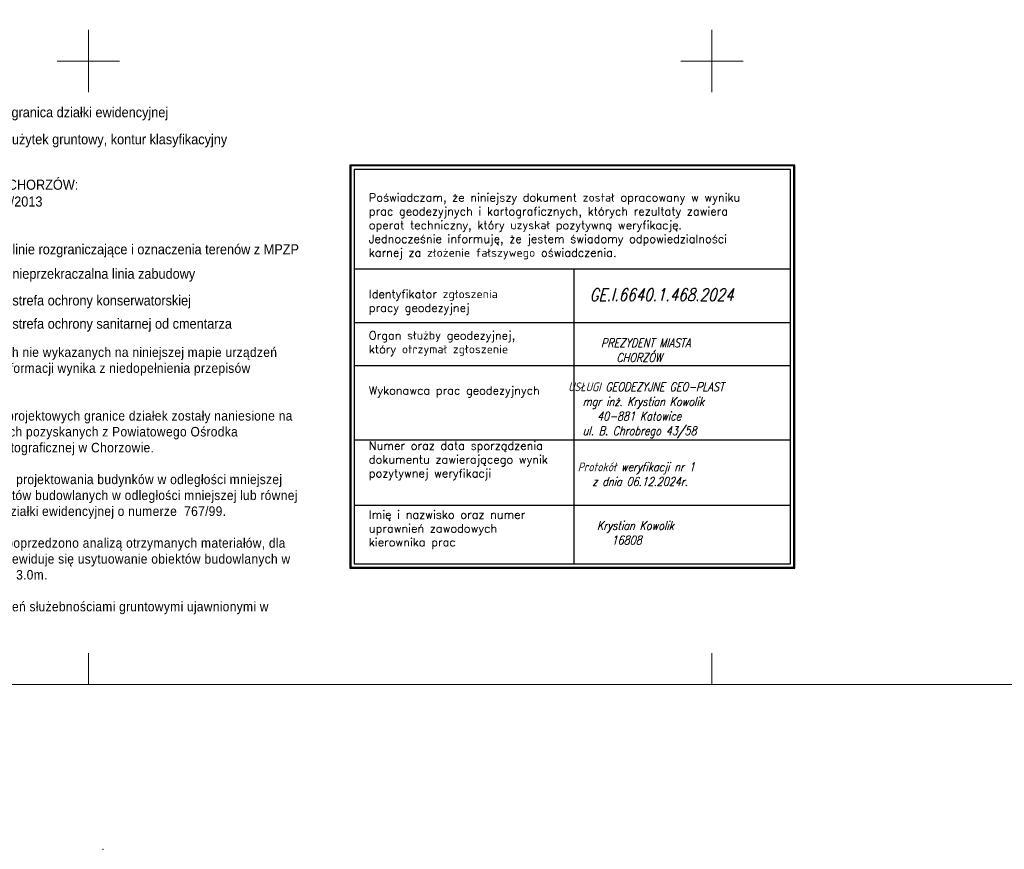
# Model space of a CAD drawing. Header units: metres. Extents: x 6567444 to 13135881, y 5574237 to 11149086.
# Tile 4 of 212: x 6567844 to 6567923, y 5574237 to 5574303. Entities that reach past the tile are written whole.
import ezdxf
from ezdxf.enums import TextEntityAlignment as Align

# ---------------------------------------------------------------- set-up
doc = ezdxf.new("R2010")
doc.units = ezdxf.units.M
doc.set_wipeout_variables(frame=1)
for name, pattern in [('_MDCP$0$4 2', [6, 4, -2]), ('_MDCP$0$EGBK02', [4, 1.5, -0.5, 1.5, -0.5]), ('GE.I.6640.1.468.2024_MDCP_dodatkowe pomiary_12.03.2026$0$4 2', [6, 4, -2]), ('GE.I.6640.1.468.2024_MDCP_dodatkowe pomiary_12.03.2026$0$EGBK02', [4, 1.5, -0.5, 1.5, -0.5])]:
    doc.linetypes.add(name, pattern=pattern)
for name, color, linetype, lineweight in [('_MDCP$0$00_Klauzula_2020', 7, 'Continuous', 20), ('_MDCP$0$0_OPIS_MAPA', 7, 'Continuous', 20), ('_MDCP$0$EGB_DzialkaEwidencyjna', 7, 'Continuous', 18), ('_MDCP$0$MP_LINIE_REGULAC', 135, 'Continuous', 40), ('_MDCP$0$PARRA', 7, 'Continuous', 13), ('_MDCP$0$Powiaty', 7, 'Continuous', 0), ('_MDCP$0$Wymiarowanie', 7, 'Continuous', 20), ('_MDCP$1$PARSI', 7, 'Continuous', 20), ('GE.I.6640.1.468.2024_MDCP_dodatkowe pomiary_12.03.2026$0$00_Klauzula_2020', 7, 'Continuous', 20), ('GE.I.6640.1.468.2024_MDCP_dodatkowe pomiary_12.03.2026$0$0_OPIS_MAPA', 7, 'Continuous', 20), ('GE.I.6640.1.468.2024_MDCP_dodatkowe pomiary_12.03.2026$0$EGB_DzialkaEwidencyjna', 7, 'Continuous', 18), ('GE.I.6640.1.468.2024_MDCP_dodatkowe pomiary_12.03.2026$0$MP_LINIE_REGULAC', 135, 'Continuous', 40), ('GE.I.6640.1.468.2024_MDCP_dodatkowe pomiary_12.03.2026$0$PARRA', 7, 'Continuous', 13), ('GE.I.6640.1.468.2024_MDCP_dodatkowe pomiary_12.03.2026$0$PARSI', 7, 'Continuous', 20), ('GE.I.6640.1.468.2024_MDCP_dodatkowe pomiary_12.03.2026$0$Powiaty', 7, 'Continuous', 0), ('GE.I.6640.1.468.2024_MDCP_dodatkowe pomiary_12.03.2026$0$Wymiarowanie', 7, 'Continuous', 20)]:
    doc.layers.add(name, color=color, linetype=linetype, lineweight=lineweight)
doc.layers.add('_MDCP$0$Kontury klasyfikacyjne', color=7, linetype='Continuous', lineweight=0, true_color=0x24bc24)
doc.layers.add('GE.I.6640.1.468.2024_MDCP_dodatkowe pomiary_12.03.2026$0$Kontury klasyfikacyjne', color=7, linetype='Continuous', lineweight=0, true_color=0x24bc24)
doc.layers.add('_MDCP$0$LINIE_KANAL', color=7, linetype='Continuous')
doc.layers.add('GE.I.6640.1.468.2024_MDCP_dodatkowe pomiary_12.03.2026$0$LINIE_KANAL', color=7, linetype='Continuous')
doc.styles.add('_MDCP$0$BDOT', font='arial.ttf', dxfattribs={"width": 0.9})
doc.styles.add('_MDCP$0$STANDARD', font='simplex.shx')
doc.styles.add('GE.I.6640.1.468.2024_MDCP_dodatkowe pomiary_12.03.2026$0$BDOT', font='arial.ttf', dxfattribs={"width": 0.9})
doc.styles.add('GE.I.6640.1.468.2024_MDCP_dodatkowe pomiary_12.03.2026$0$STANDARD', font='simplex.shx')
doc.linetypes.add('_MDCP$0$MPNLZ', pattern='A,6,-2,[35,msgB.shx,S=0.016,R=0,X=-1,Y=0],6', length=14)
doc.linetypes.add('_MDCP$0$MPSTO', pattern='A,5,[38,msgB.shx,S=0.1,R=180,X=0,Y=0],5', length=10)
doc.linetypes.add('GE.I.6640.1.468.2024_MDCP_dodatkowe pomiary_12.03.2026$0$MPNLZ', pattern='A,6,-2,[35,msgB.shx,S=0.016,R=0,X=-1,Y=0],6', length=14)
doc.linetypes.add('GE.I.6640.1.468.2024_MDCP_dodatkowe pomiary_12.03.2026$0$MPSTO', pattern='A,5,[38,msgB.shx,S=0.1,R=180,X=0,Y=0],5', length=10)

# ---------------------------------------------------------------- blocks, each defined once
blk = doc.blocks.new('_MDCP$0$L_0_02_1')
at = {"color": 0}
blk.add_point((0, 0), dxfattribs=at)
blk = doc.blocks.new('_MDCP$0$L_0_02_2')
at = {"color": 0}
blk.add_point((0, 0), dxfattribs=at)
blk = doc.blocks.new('_MDCP$0$mzsk_3')
at = {"layer": '_MDCP$1$PARSI', "color": 0}
for p, q in [((-5, 0), (5, 0)), ((0, -5), (0, 0))]:
    blk.add_line(p, q, dxfattribs=at)
blk = doc.blocks.new('_MDCP$1$mzsk')
at = {"layer": '_MDCP$1$PARSI', "color": 0}
for p, q in [((0, -5), (0, 5)), ((5, 0), (-5, 0))]:
    blk.add_line(p, q, dxfattribs=at)
blk = doc.blocks.new('_MDCP$0$OPIS_2')
at = {"layer": '_MDCP$0$EGB_DzialkaEwidencyjna', "color": 18, "linetype": 'Continuous', "lineweight": 25, "true_color": 0x000000}
blk.add_lwpolyline([(6522644.084, 5591488.507), (6522656.807, 5591488.514)], dxfattribs=at)
at = {"layer": '_MDCP$0$Kontury klasyfikacyjne', "color": 82, "linetype": '_MDCP$0$EGBK02', "lineweight": 25, "ltscale": 2, "true_color": 0x24bc24}
blk.add_lwpolyline([(6522644.125, 5591486.102), (6522656.849, 5591486.108)], dxfattribs=at)
at = {"layer": '_MDCP$0$MP_LINIE_REGULAC', "lineweight": 40}
blk.add_lwpolyline([(6522644.338, 5591476.406), (6522657.088, 5591476.413)], dxfattribs=at)
at = {"layer": '_MDCP$0$MP_LINIE_REGULAC', "linetype": '_MDCP$0$MPNLZ', "flags": 128}
blk.add_lwpolyline([(6522644.338, 5591474.23), (6522657.088, 5591474.237)], dxfattribs=at)
at = {"layer": '_MDCP$0$MP_LINIE_REGULAC', "linetype": '_MDCP$0$4 2', "lineweight": 40}
for points in [[(6522644.338, 5591472.003), (6522657.088, 5591472.01)], [(6522644.338, 5591469.93), (6522657.088, 5591469.936)]]:
    blk.add_lwpolyline(points, dxfattribs=at)
at = {"layer": '_MDCP$0$MP_LINIE_REGULAC', "linetype": '_MDCP$0$MPSTO', "flags": 128}
blk.add_lwpolyline([(6522644.338, 5591472.003), (6522657.088, 5591472.01)], dxfattribs=at)
at = {"layer": '_MDCP$0$0_OPIS_MAPA', "style": '_MDCP$0$BDOT', "width": 0.9}
for s, p in [('OZNACZENIA', (6522639.972, 5591492.379)), ('granica działki ewidencyjnej', (6522658.543, 5591488.41)), ('użytek gruntowy, kontur klasyfikacyjny', (6522658.584, 5591486.004)), ('                        linie rozgraniczające i oznaczenia terenów z MPZP', (6522651.081, 5591476.196)), ('                        nieprzekraczalna linia zabudowy', (6522651.081, 5591474.02)), ('                        strefa ochrony konserwatorskiej', (6522651.081, 5591471.642)), ('                        strefa ochrony konserwatorskiej', (6522651.081, 5591471.642)), ('                        strefa ochrony sanitarnej od cmentarza', (6522651.081, 5591469.568))]:
    blk.add_text(s, height=0.9, dxfattribs=at).set_placement(p)
at = {"layer": '_MDCP$0$0_OPIS_MAPA', "insert": (6522644.257, 5591482.853), "char_height": 0.9, "width": 39.8475, "attachment_point": 1, "style": '_MDCP$0$BDOT'}
blk.add_mtext('UCHWAŁY RADY MIASTA CHORZÓW:\\PNR XXII/430/2024, XXX/521/2013', dxfattribs=at)
at = {"layer": '_MDCP$0$MP_LINIE_REGULAC', "style": '_MDCP$0$STANDARD', "width": 0.75}
blk.add_text('51KD 1/2', height=1, dxfattribs=at).set_placement((6522650.339, 5591477.475), align=Align.MIDDLE)
blk = doc.blocks.new('_MDCP$0$opis2')
at = {"xscale": 1.2, "yscale": 1.2, "zscale": 1.2}
blk.add_blockref('_MDCP$0$OPIS_2', (-1266143.66, -1058587.24), dxfattribs=at)
at = {"layer": '_MDCP$0$Powiaty', "insert": (6561027.86, 5651174.24), "char_height": 1.02, "width": 49.4587, "attachment_point": 1, "style": '_MDCP$0$BDOT'}
blk.add_mtext('\\A1;{\\T1.05;Nie wyklucza się istnienia innych nie wykazanych na niniejszej mapie urządzeń podziemnych, o których brak informacji wynika z niedopełnienia przepisów zgłoszenia do inwentaryzacji. \\P\\PWykazane na mapie do celów projektowych granice działek zostały naniesione na podstawie danych ewidencyjnych pozyskanych z Powiatowego Ośrodka Dokumentacji  Geodezyjno-Kartograficznej w Chorzowie. \\P\\PNiniejsza mapa może służyć do projektowania budynków w odległości mniejszej lub równej 4m lub  innych obiektów budowlanych w odległości mniejszej lub równej 3m od granicy przedmiotowej działki ewidencyjnej o numerze  767/99.\\P\\H1x;\\PSporządzenie niniejszej mapy poprzedzono analizą otrzymanych materiałów, dla odcinków granic dla których przewiduje się usytuowanie obiektów budowlanych w odległości mniejszej  lub równej 3.0m.\\P\\POdstąpiono od ustalenia obciążeń służebnościami gruntowymi ujawnionymi w księgach wieczystych.}', dxfattribs=at)
blk = doc.blocks.new('_MDCP$0$A$C30FC302C')
at = {"color": 1, "linetype": 'Continuous', "lineweight": 25}
for p, q in [((0.42, 36.08), (53.13, 36.08)), ((26.96, 36.08), (26.96, 0.42)), ((0.42, 29.59), (53.13, 29.59)), ((0.42, 24.4), (53.13, 24.4)), ((0.42, 15.43), (53.13, 15.43)), ((0.42, 7.5), (53.13, 7.5))]:
    blk.add_line(p, q, dxfattribs=at)
at = {"color": 1, "linetype": 'Continuous', "lineweight": 30}
for points in [[(-0.1, -0.1), (53.66, -0.1), (53.66, 48.64), (-0.1, 48.64)], [(0, 0), (53.56, 0), (53.56, 48.54), (0, 48.54)], [(0, 0), (53.56, 0), (53.56, 48.54), (0, 48.54)]]:
    blk.add_lwpolyline(points, close=True, dxfattribs=at)
at = {"color": 1, "linetype": 'Continuous', "lineweight": 25}
blk.add_lwpolyline([(0.42, 0.42), (53.13, 0.42), (53.13, 48.11), (0.42, 48.11)], close=True, dxfattribs=at)
at = {"linetype": 'Continuous', "lineweight": -2, "attachment_point": 1, "style": '_MDCP$0$STANDARD'}
for s, insert, char_height, width in [('{\\C1;Poświadczam, że niniejszy dokument został opracowany w wyniku prac geodezyjnych i kartograficznych, których rezultaty zawiera operat techniczny, który uzyskał pozytywną weryfikację. Jednocześnie informuję, że jestem świadomy odpowiedzialności karnej za złożenie fałszywego oświadczenia.\\P\\P\\PIdentyfikator zgłoszenia \\Ppracy geodezyjnej\\P\\POrgan służby geodezyjnej, \\Pktóry otrzymał zgłoszenie\\P\\P\\PWykonawca prac geodezyjnych\\P \\P\\P\\PNumer oraz data sporządzenia \\Pdokumentu zawierającego wynik \\Ppozytywnej weryfikacji\\P\\P\\PImię i nazwisko oraz numer \\Puprawnień zawodowych \\Pkierownika prac}', (2.18, 45.21), 1, 48.7221), ('{\\H0.9992x;\\Q15;\\W2.769;\\C5; \\W0.8;      \\H1.4129x;GE.I.6640.1.468.2024\\P\\Fromans|c238;\\H0.7079x;\\W9.633; \\P\\W0.8;\\P\\W3.149;   \\W0.8;PREZYDENT MIASTA \\P               CHORZÓW\\P\\pt16.94,19.76;\\P     USŁUGI GEODEZYJNE GEO-PLAST\\P\\pt0;        mgr inż. Krystian Kowolik\\P           40-881 Katowice\\P        ul. B. Chrobrego 43/58\\P\\H0.471x;\\P\\H2.123x;   \\P       Protokół weryfikacji nr 1   \\P          z dnia 06.12.2024r.\\P\\P\\P           Krystian Kowolik\\P              16808}', (23.36, 33.7), 1.0625, 29.0924)]:
    blk.add_mtext(s, dxfattribs=dict(at, insert=insert, char_height=char_height, width=width))
blk = doc.blocks.new('_MDCP$0$KLAU_POW')
at = {"linetype": 'Continuous', "lineweight": -2}
blk.add_wipeout([(6567402.676, 5570310.794), (6567402.676, 5570347.347), (6567442.992, 5570347.347), (6567442.992, 5570310.794)], dxfattribs=at).dxf.layer = '_MDCP$0$LINIE_KANAL'
at = {"layer": '_MDCP$0$00_Klauzula_2020', "linetype": 'Continuous', "lineweight": -2, "xscale": 0.75, "yscale": 0.75, "zscale": 0.75}
blk.add_blockref('_MDCP$0$A$C30FC302C', (6567402.751, 5570310.869), dxfattribs=at)
blk = doc.blocks.new('_MDCP')
at = {"layer": '_MDCP$0$PARRA'}
blk.add_lwpolyline([(6567600, 5574250), (6567600, 5574500), (6568000, 5574500), (6568000, 5574250)], close=True, dxfattribs=at)
at = {"layer": '_MDCP$0$EGB_DzialkaEwidencyjna', "linetype": 'Continuous', "xscale": 0.5, "yscale": 0.5, "zscale": 0.5}
for name, rotation in [('_MDCP$0$L_0_02_1', 275.01), ('_MDCP$0$L_0_02_2', 94.37), ('_MDCP$0$L_0_02_2', 275.01), ('_MDCP$0$L_0_02_1', 94.37)]:
    blk.add_blockref(name, (6567851.16, 5574236.77), dxfattribs=dict(at, rotation=rotation))
at = {"layer": '_MDCP$0$Powiaty', "xscale": 0.75, "yscale": 0.75, "zscale": 0.75}
blk.add_blockref('_MDCP$0$opis2', (1647058.887, 1335896.348), dxfattribs=at)
at = {"layer": '_MDCP$1$PARSI', "xscale": 0.5, "yscale": 0.5, "zscale": 0.5}
for name, p, rotation in [('_MDCP$1$mzsk', (6567850, 5574300), 1.16962990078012e-09), ('_MDCP$1$mzsk', (6567900, 5574300), 1.16962990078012e-09), ('_MDCP$0$mzsk_3', (6567850, 5574250), 180.0000000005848), ('_MDCP$0$mzsk_3', (6567900, 5574250), 180.0000000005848)]:
    blk.add_blockref(name, p, dxfattribs=dict(at, rotation=rotation))
at = {"layer": '_MDCP$0$Wymiarowanie', "linetype": 'Continuous', "lineweight": -2, "xscale": 0.8845200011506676, "yscale": 0.8845200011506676, "zscale": 0.8845200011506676}
blk.add_blockref('_MDCP$0$KLAU_POW', (758871.952, 647208.017), dxfattribs=at)
blk = doc.blocks.new('GE.I.6640.1.468.2024_MDCP_dodatkowe pomiary_12.03.2026$0$L_0_02_1')
at = {"color": 0}
blk.add_point((0, 0), dxfattribs=at)
blk = doc.blocks.new('GE.I.6640.1.468.2024_MDCP_dodatkowe pomiary_12.03.2026$0$L_0_02_2')
at = {"color": 0}
blk.add_point((0, 0), dxfattribs=at)
blk = doc.blocks.new('GE.I.6640.1.468.2024_MDCP_dodatkowe pomiary_12.03.2026$0$mzsk_3')
at = {"layer": 'GE.I.6640.1.468.2024_MDCP_dodatkowe pomiary_12.03.2026$0$PARSI', "color": 0}
for p, q in [((-5, 0), (5, 0)), ((0, -5), (0, 0))]:
    blk.add_line(p, q, dxfattribs=at)
blk = doc.blocks.new('GE.I.6640.1.468.2024_MDCP_dodatkowe pomiary_12.03.2026$0$mzsk')
at = {"layer": 'GE.I.6640.1.468.2024_MDCP_dodatkowe pomiary_12.03.2026$0$PARSI', "color": 0}
for p, q in [((0, -5), (0, 5)), ((5, 0), (-5, 0))]:
    blk.add_line(p, q, dxfattribs=at)
blk = doc.blocks.new('GE.I.6640.1.468.2024_MDCP_dodatkowe pomiary_12.03.2026$0$OPIS_2')
at = {"layer": 'GE.I.6640.1.468.2024_MDCP_dodatkowe pomiary_12.03.2026$0$EGB_DzialkaEwidencyjna', "color": 18, "linetype": 'Continuous', "lineweight": 25, "true_color": 0x000000}
blk.add_lwpolyline([(6522644.084, 5591488.507), (6522656.807, 5591488.514)], dxfattribs=at)
at = {"layer": 'GE.I.6640.1.468.2024_MDCP_dodatkowe pomiary_12.03.2026$0$Kontury klasyfikacyjne', "color": 82, "linetype": 'GE.I.6640.1.468.2024_MDCP_dodatkowe pomiary_12.03.2026$0$EGBK02', "lineweight": 25, "ltscale": 2, "true_color": 0x24bc24}
blk.add_lwpolyline([(6522644.125, 5591486.102), (6522656.849, 5591486.108)], dxfattribs=at)
at = {"layer": 'GE.I.6640.1.468.2024_MDCP_dodatkowe pomiary_12.03.2026$0$MP_LINIE_REGULAC', "lineweight": 40}
blk.add_lwpolyline([(6522644.338, 5591476.406), (6522657.088, 5591476.413)], dxfattribs=at)
at = {"layer": 'GE.I.6640.1.468.2024_MDCP_dodatkowe pomiary_12.03.2026$0$MP_LINIE_REGULAC', "linetype": 'GE.I.6640.1.468.2024_MDCP_dodatkowe pomiary_12.03.2026$0$MPNLZ', "flags": 128}
blk.add_lwpolyline([(6522644.338, 5591474.23), (6522657.088, 5591474.237)], dxfattribs=at)
at = {"layer": 'GE.I.6640.1.468.2024_MDCP_dodatkowe pomiary_12.03.2026$0$MP_LINIE_REGULAC', "linetype": 'GE.I.6640.1.468.2024_MDCP_dodatkowe pomiary_12.03.2026$0$4 2', "lineweight": 40}
for points in [[(6522644.338, 5591472.003), (6522657.088, 5591472.01)], [(6522644.338, 5591469.93), (6522657.088, 5591469.936)]]:
    blk.add_lwpolyline(points, dxfattribs=at)
at = {"layer": 'GE.I.6640.1.468.2024_MDCP_dodatkowe pomiary_12.03.2026$0$MP_LINIE_REGULAC', "linetype": 'GE.I.6640.1.468.2024_MDCP_dodatkowe pomiary_12.03.2026$0$MPSTO', "flags": 128}
blk.add_lwpolyline([(6522644.338, 5591472.003), (6522657.088, 5591472.01)], dxfattribs=at)
at = {"layer": 'GE.I.6640.1.468.2024_MDCP_dodatkowe pomiary_12.03.2026$0$0_OPIS_MAPA', "style": 'GE.I.6640.1.468.2024_MDCP_dodatkowe pomiary_12.03.2026$0$BDOT', "width": 0.9}
for s, p in [('OZNACZENIA', (6522639.972, 5591492.379)), ('granica działki ewidencyjnej', (6522658.543, 5591488.41)), ('użytek gruntowy, kontur klasyfikacyjny', (6522658.584, 5591486.004)), ('                        linie rozgraniczające i oznaczenia terenów z MPZP', (6522651.081, 5591476.196)), ('                        nieprzekraczalna linia zabudowy', (6522651.081, 5591474.02)), ('                        strefa ochrony konserwatorskiej', (6522651.081, 5591471.642)), ('                        strefa ochrony konserwatorskiej', (6522651.081, 5591471.642)), ('                        strefa ochrony sanitarnej od cmentarza', (6522651.081, 5591469.568))]:
    blk.add_text(s, height=0.9, dxfattribs=at).set_placement(p)
at = {"layer": 'GE.I.6640.1.468.2024_MDCP_dodatkowe pomiary_12.03.2026$0$0_OPIS_MAPA', "insert": (6522644.257, 5591482.853), "char_height": 0.9, "width": 39.8475, "attachment_point": 1, "style": 'GE.I.6640.1.468.2024_MDCP_dodatkowe pomiary_12.03.2026$0$BDOT'}
blk.add_mtext('UCHWAŁY RADY MIASTA CHORZÓW:\\PNR XXII/430/2024, XXX/521/2013', dxfattribs=at)
at = {"layer": 'GE.I.6640.1.468.2024_MDCP_dodatkowe pomiary_12.03.2026$0$MP_LINIE_REGULAC', "style": 'GE.I.6640.1.468.2024_MDCP_dodatkowe pomiary_12.03.2026$0$STANDARD', "width": 0.75}
blk.add_text('51KD 1/2', height=1, dxfattribs=at).set_placement((6522650.339, 5591477.475), align=Align.MIDDLE)
blk = doc.blocks.new('GE.I.6640.1.468.2024_MDCP_dodatkowe pomiary_12.03.2026$0$opis2')
at = {"xscale": 1.2, "yscale": 1.2, "zscale": 1.2}
blk.add_blockref('GE.I.6640.1.468.2024_MDCP_dodatkowe pomiary_12.03.2026$0$OPIS_2', (-1266143.66, -1058587.24), dxfattribs=at)
at = {"layer": 'GE.I.6640.1.468.2024_MDCP_dodatkowe pomiary_12.03.2026$0$Powiaty', "insert": (6561027.86, 5651174.24), "char_height": 1.02, "width": 49.4587, "attachment_point": 1, "style": 'GE.I.6640.1.468.2024_MDCP_dodatkowe pomiary_12.03.2026$0$BDOT'}
blk.add_mtext('\\A1;{\\T1.05;Nie wyklucza się istnienia innych nie wykazanych na niniejszej mapie urządzeń podziemnych, o których brak informacji wynika z niedopełnienia przepisów zgłoszenia do inwentaryzacji. \\P\\PWykazane na mapie do celów projektowych granice działek zostały naniesione na podstawie danych ewidencyjnych pozyskanych z Powiatowego Ośrodka Dokumentacji  Geodezyjno-Kartograficznej w Chorzowie. \\P\\PNiniejsza mapa może służyć do projektowania budynków w odległości mniejszej lub równej 4m lub  innych obiektów budowlanych w odległości mniejszej lub równej 3m od granicy przedmiotowej działki ewidencyjnej o numerze  767/99.\\P\\H1x;\\PSporządzenie niniejszej mapy poprzedzono analizą otrzymanych materiałów, dla odcinków granic dla których przewiduje się usytuowanie obiektów budowlanych w odległości mniejszej  lub równej 3.0m.\\P\\POdstąpiono od ustalenia obciążeń służebnościami gruntowymi ujawnionymi w księgach wieczystych.}', dxfattribs=at)
blk = doc.blocks.new('GE.I.6640.1.468.2024_MDCP_dodatkowe pomiary_12.03.2026$0$A$C30FC302C')
at = {"color": 1, "linetype": 'Continuous', "lineweight": 25}
for p, q in [((0.42, 36.08), (53.13, 36.08)), ((26.96, 36.08), (26.96, 0.42)), ((0.42, 29.59), (53.13, 29.59)), ((0.42, 24.4), (53.13, 24.4)), ((0.42, 15.43), (53.13, 15.43)), ((0.42, 7.5), (53.13, 7.5))]:
    blk.add_line(p, q, dxfattribs=at)
at = {"color": 1, "linetype": 'Continuous', "lineweight": 30}
for points in [[(-0.1, -0.1), (53.66, -0.1), (53.66, 48.64), (-0.1, 48.64)], [(0, 0), (53.56, 0), (53.56, 48.54), (0, 48.54)], [(0, 0), (53.56, 0), (53.56, 48.54), (0, 48.54)]]:
    blk.add_lwpolyline(points, close=True, dxfattribs=at)
at = {"color": 1, "linetype": 'Continuous', "lineweight": 25}
blk.add_lwpolyline([(0.42, 0.42), (53.13, 0.42), (53.13, 48.11), (0.42, 48.11)], close=True, dxfattribs=at)
at = {"linetype": 'Continuous', "lineweight": -2, "attachment_point": 1, "style": 'GE.I.6640.1.468.2024_MDCP_dodatkowe pomiary_12.03.2026$0$STANDARD'}
for s, insert, char_height, width in [('{\\C1;Poświadczam, że niniejszy dokument został opracowany w wyniku prac geodezyjnych i kartograficznych, których rezultaty zawiera operat techniczny, który uzyskał pozytywną weryfikację. Jednocześnie informuję, że jestem świadomy odpowiedzialności karnej za złożenie fałszywego oświadczenia.\\P\\P\\PIdentyfikator zgłoszenia \\Ppracy geodezyjnej\\P\\POrgan służby geodezyjnej, \\Pktóry otrzymał zgłoszenie\\P\\P\\PWykonawca prac geodezyjnych\\P \\P\\P\\PNumer oraz data sporządzenia \\Pdokumentu zawierającego wynik \\Ppozytywnej weryfikacji\\P\\P\\PImię i nazwisko oraz numer \\Puprawnień zawodowych \\Pkierownika prac}', (2.18, 45.21), 1, 48.7221), ('{\\H0.9992x;\\Q15;\\W2.769;\\C5; \\W0.8;      \\H1.4129x;GE.I.6640.1.468.2024\\P\\Fromans|c238;\\H0.7079x;\\W9.633; \\P\\W0.8;\\P\\W3.149;   \\W0.8;PREZYDENT MIASTA \\P               CHORZÓW\\P\\pt16.94,19.76;\\P     USŁUGI GEODEZYJNE GEO-PLAST\\P\\pt0;        mgr inż. Krystian Kowolik\\P           40-881 Katowice\\P        ul. B. Chrobrego 43/58\\P\\H0.471x;\\P\\H2.123x;   \\P       Protokół weryfikacji nr 1   \\P          z dnia 06.12.2024r.\\P\\P\\P           Krystian Kowolik\\P              16808}', (23.36, 33.7), 1.0625, 29.0924)]:
    blk.add_mtext(s, dxfattribs=dict(at, insert=insert, char_height=char_height, width=width))
blk = doc.blocks.new('GE.I.6640.1.468.2024_MDCP_dodatkowe pomiary_12.03.2026$0$KLAU_POW')
at = {"linetype": 'Continuous', "lineweight": -2}
blk.add_wipeout([(6567402.676, 5570310.794), (6567402.676, 5570347.347), (6567442.992, 5570347.347), (6567442.992, 5570310.794)], dxfattribs=at).dxf.layer = 'GE.I.6640.1.468.2024_MDCP_dodatkowe pomiary_12.03.2026$0$LINIE_KANAL'
at = {"layer": 'GE.I.6640.1.468.2024_MDCP_dodatkowe pomiary_12.03.2026$0$00_Klauzula_2020', "linetype": 'Continuous', "lineweight": -2, "xscale": 0.75, "yscale": 0.75, "zscale": 0.75}
blk.add_blockref('GE.I.6640.1.468.2024_MDCP_dodatkowe pomiary_12.03.2026$0$A$C30FC302C', (6567402.751, 5570310.869), dxfattribs=at)
blk = doc.blocks.new('GE.I.6640.1.468.2024_MDCP_dodatkowe pomiary_12.03.2026')
at = {"layer": 'GE.I.6640.1.468.2024_MDCP_dodatkowe pomiary_12.03.2026$0$PARRA'}
blk.add_lwpolyline([(6567600, 5574250), (6567600, 5574500), (6568000, 5574500), (6568000, 5574250)], close=True, dxfattribs=at)
at = {"layer": 'GE.I.6640.1.468.2024_MDCP_dodatkowe pomiary_12.03.2026$0$EGB_DzialkaEwidencyjna', "linetype": 'Continuous', "xscale": 0.5, "yscale": 0.5, "zscale": 0.5}
for name, rotation in [('GE.I.6640.1.468.2024_MDCP_dodatkowe pomiary_12.03.2026$0$L_0_02_1', 275.01), ('GE.I.6640.1.468.2024_MDCP_dodatkowe pomiary_12.03.2026$0$L_0_02_2', 94.37), ('GE.I.6640.1.468.2024_MDCP_dodatkowe pomiary_12.03.2026$0$L_0_02_2', 275.01), ('GE.I.6640.1.468.2024_MDCP_dodatkowe pomiary_12.03.2026$0$L_0_02_1', 94.37)]:
    blk.add_blockref(name, (6567851.16, 5574236.77), dxfattribs=dict(at, rotation=rotation))
at = {"layer": 'GE.I.6640.1.468.2024_MDCP_dodatkowe pomiary_12.03.2026$0$PARSI', "xscale": 0.5, "yscale": 0.5, "zscale": 0.5}
for name, p, rotation in [('GE.I.6640.1.468.2024_MDCP_dodatkowe pomiary_12.03.2026$0$mzsk', (6567850, 5574300), 1.16962990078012e-09), ('GE.I.6640.1.468.2024_MDCP_dodatkowe pomiary_12.03.2026$0$mzsk', (6567900, 5574300), 1.16962990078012e-09), ('GE.I.6640.1.468.2024_MDCP_dodatkowe pomiary_12.03.2026$0$mzsk_3', (6567850, 5574250), 180.0000000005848), ('GE.I.6640.1.468.2024_MDCP_dodatkowe pomiary_12.03.2026$0$mzsk_3', (6567900, 5574250), 180.0000000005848)]:
    blk.add_blockref(name, p, dxfattribs=dict(at, rotation=rotation))
at = {"layer": 'GE.I.6640.1.468.2024_MDCP_dodatkowe pomiary_12.03.2026$0$Powiaty', "xscale": 0.75, "yscale": 0.75, "zscale": 0.75}
blk.add_blockref('GE.I.6640.1.468.2024_MDCP_dodatkowe pomiary_12.03.2026$0$opis2', (1647058.887, 1335896.348), dxfattribs=at)
at = {"layer": 'GE.I.6640.1.468.2024_MDCP_dodatkowe pomiary_12.03.2026$0$Wymiarowanie', "linetype": 'Continuous', "lineweight": -2, "xscale": 0.8845200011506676, "yscale": 0.8845200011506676, "zscale": 0.8845200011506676}
blk.add_blockref('GE.I.6640.1.468.2024_MDCP_dodatkowe pomiary_12.03.2026$0$KLAU_POW', (758871.952, 647208.017), dxfattribs=at)

msp = doc.modelspace()

# ---------------------------------------------------------------- block references
at = {"layer": 'Defpoints'}
msp.add_blockref('GE.I.6640.1.468.2024_MDCP_dodatkowe pomiary_12.03.2026', (0, 0), dxfattribs=at)

# ---------------------------------------------------------------- next in the draw order: block references
msp.add_blockref('_MDCP', (0, 0))

doc.saveas('drawing.dxf')
